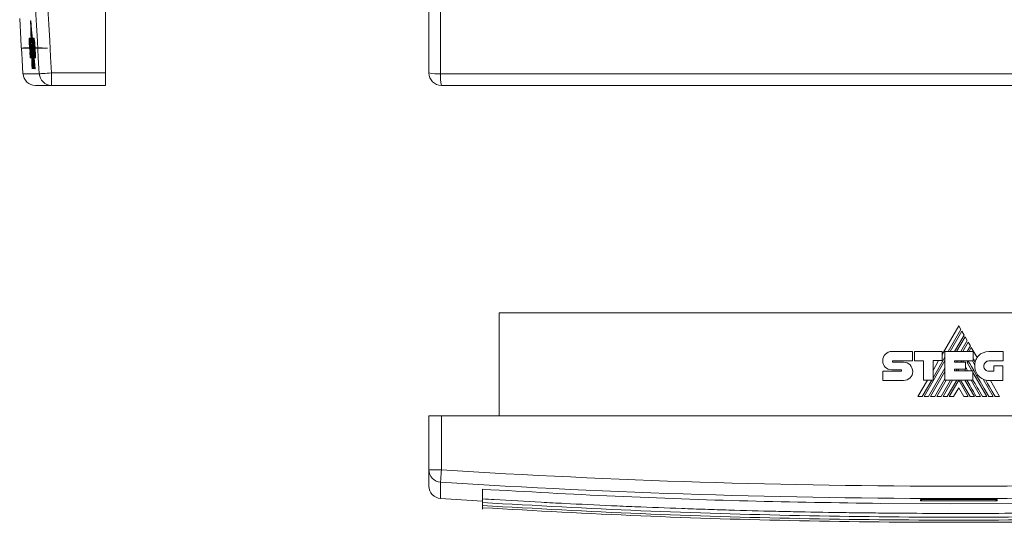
# Model space of a CAD drawing. Header units: millimetres. Extents: x -25 to 447, y -26 to 337.
# Tile 1 of 4: x -20 to 219, y -26 to 96. Entities that reach past the tile are written whole.
import ezdxf

# ---------------------------------------------------------------- set-up
doc = ezdxf.new("R2010")
doc.units = ezdxf.units.MM
doc.linetypes.add('CENTERX2', pattern=[20.32, 12.7, -2.54, 2.54, -2.54])
doc.linetypes.add('PHANTOM', pattern=[12.7, 6.35, -1.27, 1.27, -1.27, 1.27, -1.27])
doc.layers.add('___VS___', color=7, linetype='Continuous', lineweight=15)

msp = doc.modelspace()

# ---------------------------------------------------------------- linework, layer by layer
at = {"color": 7, "linetype": 'Continuous', "lineweight": 15}
for p, q in [((0.97, 83.41), (0.97, 334.41)), ((79.41, 83.41), (79.41, 334.41)), ((82.22, 334.6), (82.22, 83.22)), ((-17.19, 96.08), (-17.24, 96.08)), ((-17.13, 95.46), (-17.18, 95.46)), ((-17.11, 95.18), (-17.16, 95.18)), ((-17.13, 95.18), (-17.13, 95.46)), ((-17.06, 94.56), (-17.11, 94.56)), ((-17.03, 94.29), (-17.08, 94.29)), ((-17.05, 94.29), (-17.06, 94.56)), ((-16.98, 93.67), (-17.03, 93.67)), ((-16.95, 93.39), (-17, 93.39)), ((-17.4, 91.86), (-17.56, 91.86)), ((-17.4, 91.86), (-17.31, 90.33)), ((-17.4, 91.86), (-17.32, 91.86)), ((-17.39, 91.85), (-17.3, 90.33)), ((-17.16, 91.85), (-17.39, 91.85)), ((-17.16, 91.85), (-17.07, 90.35)), ((-17.16, 91.85), (-17.12, 91.85)), ((-16.9, 91.84), (-17.14, 91.84)), ((-16.9, 92.76), (-16.95, 92.76)), ((-16.87, 92.5), (-16.92, 92.5)), ((-16.81, 91.25), (-16.92, 92.5)), ((-16.9, 91.84), (-16.81, 90.32)), ((-16.9, 91.84), (-16.87, 91.84)), ((-16.8, 91.71), (-16.87, 92.5)), ((-16.87, 91.84), (-16.8, 90.68)), ((-16.81, 90.85), (-16.78, 90.1)), ((-16.63, 91.83), (-16.76, 91.83)), ((-16.63, 91.83), (-16.54, 90.3)), ((-16.63, 91.83), (-16.55, 91.83)), ((-16.48, 91.85), (-16.4, 91.85)), ((-16.35, 91.14), (-16.27, 91.14)), ((-17.54, 90.32), (-17.54, 90.32)), ((-17.47, 90.33), (-17.31, 90.33)), ((-17.46, 90.13), (-17.38, 90.13)), ((-17.37, 90.1), (-17.45, 90.1)), ((-17.44, 88.58), (-17.35, 87.07)), ((-17.3, 88.58), (-17.44, 88.58)), ((-17.38, 88.84), (-17.31, 88.84)), ((-17.37, 90.1), (-17.29, 90.1)), ((-17.31, 90.33), (-17.3, 90.33)), ((-17.3, 90.33), (-17.23, 90.33)), ((-17.29, 89.63), (-17.21, 89.63)), ((-17.2, 88.53), (-17.12, 88.53)), ((-17.15, 90.35), (-17.07, 90.35)), ((-17.07, 90.35), (-17.05, 90.35)), ((-17.02, 88.75), (-16.95, 87.49)), ((-16.97, 90.32), (-16.81, 90.32)), ((-16.86, 90.07), (-16.96, 90.07)), ((-16.89, 88.92), (-16.79, 88.92)), ((-16.86, 90.07), (-16.79, 88.92)), ((-16.86, 90.07), (-16.83, 90.07)), ((-16.75, 89.5), (-16.82, 90.32)), ((-16.8, 90.05), (-16.82, 90.05)), ((-16.81, 90.32), (-16.79, 90.32)), ((-16.79, 88.92), (-16.75, 88.92)), ((-16.73, 88.69), (-16.78, 89.27)), ((-16.71, 88.69), (-16.62, 87.13)), ((-16.71, 88.69), (-16.69, 88.69)), ((-16.69, 90.05), (-16.61, 90.05)), ((-16.67, 90.3), (-16.54, 90.3)), ((-16.66, 89.45), (-16.58, 89.45)), ((-16.49, 89.49), (-16.58, 89.49)), ((-16.52, 88.59), (-16.57, 88.59)), ((-16.54, 90.3), (-16.51, 90.3)), ((-16.49, 89.49), (-16.47, 89.49)), ((-16.41, 90.07), (-16.33, 90.07)), ((-16.39, 89.45), (-16.31, 89.45)), ((-16.34, 88.82), (-16.26, 88.82)), ((-16.21, 89.45), (-16.13, 89.45)), ((-17.35, 87.07), (-17.19, 87.07)), ((-17.19, 87.07), (-17.11, 87.07)), ((-17.16, 87.49), (-17.08, 87.49)), ((-17.03, 87.13), (-16.96, 87.13)), ((-16.96, 87.13), (-16.92, 87.13)), ((-16.95, 87.49), (-16.93, 87.49)), ((-16.86, 87.13), (-16.62, 87.13)), ((-16.69, 87.11), (-16.71, 87.11)), ((-16.66, 88.37), (-16.59, 87.13)), ((-16.39, 84.41), (-16.64, 87.13)), ((-16.62, 87.13), (-16.59, 87.13)), ((-16.34, 84.41), (-16.59, 87.13)), ((-16.28, 84.41), (-16.56, 87.36)), ((-16.22, 84.41), (-16.48, 87.13)), ((-16.18, 84.41), (-16.43, 87.06)), ((-16.13, 84.41), (-16.38, 87.06)), ((-16.35, 87.06), (-16.27, 87.06)), ((-16.19, 87.05), (-16.11, 87.05)), ((-16.14, 87.75), (-16.06, 87.75)), ((-16.88, 84.41), (-16.85, 84.41)), ((-16.73, 84.41), (-16.69, 84.41)), ((-16.22, 84.41), (-16.18, 84.41)), ((-16.13, 84.41), (-16.18, 84.41)), ((-12.13, 83.41), (0.97, 83.41)), ((-12.13, 83.41), (-12.13, 80.41)), ((0.97, 83.41), (0.97, 80.41)), ((82.22, 83.22), (333.6, 83.22)), ((-12.13, 80.41), (-16.08, 80.41)), ((0.97, 80.41), (-12.13, 80.41)), ((333.41, 80.41), (82.41, 80.41)), ((96.41, 25.22), (96.41, 0.22)), ((96.41, 25.22), (319.41, 25.22)), ((207.92, 22.07), (203.92, 15.13)), ((208.46, 21.15), (207.92, 22.07)), ((205.38, 15.83), (208.46, 21.15)), ((208.7, 20.74), (205.86, 15.83)), ((206.9, 15.83), (209.22, 19.83)), ((209.45, 19.43), (207.38, 15.83)), ((209.22, 19.83), (208.7, 20.74)), ((209.98, 18.52), (209.45, 19.43)), ((208.42, 15.83), (209.98, 18.52)), ((210.21, 18.11), (208.89, 15.83)), ((209.96, 15.83), (210.75, 17.18)), ((210.75, 17.18), (210.21, 18.11)), ((210.97, 16.79), (210.42, 15.83)), ((212.37, 14.36), (210.97, 16.79)), ((191.69, 15.85), (196.73, 15.85)), ((196.73, 15.85), (196.73, 13.61)), ((197.23, 13.61), (197.23, 15.84)), ((197.23, 15.84), (203.92, 15.84)), ((201.69, 9.42), (204.59, 14.46)), ((203.92, 15.84), (203.92, 13.62)), ((204.59, 8.9), (204.59, 15.83)), ((204.59, 15.83), (211.42, 15.83)), ((211.42, 15.83), (211.42, 13.59)), ((215.24, 15.81), (218.74, 15.81)), ((218.74, 15.81), (218.74, 13.56)), ((191.99, 13.61), (196.73, 13.61)), ((192, 13.26), (194.55, 13.26)), ((199.4, 13.61), (197.23, 13.61)), ((199.4, 8.9), (199.4, 13.61)), ((199.55, 4.9), (204.59, 13.63)), ((203.92, 13.62), (201.69, 13.62)), ((201.69, 8.9), (201.69, 13.62)), ((203.05, 13.62), (201.69, 11.27)), ((206.86, 13.59), (211.42, 13.59)), ((206.86, 13.59), (206.86, 13.22)), ((206.86, 13.22), (209.58, 13.22)), ((207.39, 13.22), (207.6, 13.59)), ((208.45, 13.22), (208.66, 13.59)), ((208.91, 13.22), (209.12, 13.59)), ((209.58, 13.22), (209.58, 11.53)), ((209.96, 13.19), (210.19, 13.59)), ((209.96, 13.19), (211.11, 11.19)), ((211.24, 13.59), (211.83, 12.56)), ((218.74, 13.56), (215.24, 13.56)), ((216.44, 11.04), (216.44, 12.37)), ((216.44, 12.37), (218.66, 12.37)), ((218.66, 12.37), (218.66, 8.8)), ((189.49, 11.03), (193.91, 11.03)), ((193.91, 11.4), (191.7, 11.4)), ((200.6, 4.9), (204.59, 11.82)), ((201.08, 4.9), (204.59, 11)), ((206.86, 11.53), (209.58, 11.53)), ((206.86, 11.53), (206.86, 11.19)), ((206.86, 11.19), (211.38, 11.19)), ((207.27, 11.19), (207.47, 11.53)), ((207.74, 11.19), (207.93, 11.53)), ((209.39, 11.53), (209.59, 11.19)), ((211.38, 8.9), (211.38, 11.19)), ((211.38, 10.72), (214.75, 4.9)), ((215.24, 11.04), (216.44, 11.04)), ((194.55, 8.81), (189.49, 8.81)), ((200.32, 8.9), (198.01, 4.9)), ((199.08, 4.9), (201.39, 8.9)), ((199.4, 8.9), (201.69, 8.9)), ((202.11, 4.9), (204.59, 9.2)), ((202.58, 4.9), (204.9, 8.9)), ((203.63, 4.9), (205.95, 8.9)), ((204.11, 4.9), (206.42, 8.9)), ((204.59, 8.9), (211.38, 8.9)), ((205.15, 4.9), (207.47, 8.9)), ((205.62, 4.9), (207.91, 8.87)), ((210.2, 4.9), (207.91, 8.87)), ((210.68, 4.9), (208.36, 8.9)), ((209.4, 8.9), (211.71, 4.9)), ((210.91, 8.9), (213.23, 4.9)), ((213.83, 9.11), (216.26, 4.9)), ((218.66, 8.8), (215.26, 8.8)), ((217.84, 4.9), (215.59, 8.8)), ((207.91, 7.06), (206.66, 4.9)), ((207.91, 7.06), (209.16, 4.9)), ((79.41, -12.88), (79.41, 0.22)), ((79.41, 0.22), (82.41, 0.22)), ((333.41, 0.22), (82.41, 0.22)), ((82.41, 0.22), (82.41, -12.88)), ((79.41, -12.88), (82.41, -12.88)), ((79.41, -16.83), (79.41, -12.88)), ((92.41, -17.57), (92.41, -19.92)), ((92.41, -19.92), (92.41, -20.82)), ((92.41, -20.82), (92.41, -21.54)), ((198.61, -20.36), (198.61, -20.09)), ((217.21, -20.09), (217.21, -20.36)), ((92.41, -21.54), (92.41, -22.07)), ((92.41, -22.07), (92.41, -22.41))]:
    msp.add_line(p, q, dxfattribs=at)
at = {"color": 7, "linetype": 'CENTERX2', "lineweight": 0}
for p, q in [((-19.35, 89.4), (-13.14, 89.4)), ((-18.95, 89.51), (-14.43, 89.51))]:
    msp.add_line(p, q, dxfattribs=at)
at = {"color": 8, "linetype": 'Continuous', "lineweight": 15}
for p, q in [((-16.61, 88.84), (-16.54, 88.84)), ((-19.08, 83.22), (-15.12, 83.22)), ((82.22, -15.87), (82.22, -19.83))]:
    msp.add_line(p, q, dxfattribs=at)
at = {"color": 7, "linetype": 'Continuous', "lineweight": 15, "flags": 128}
for points in [[(-17.18, 95.46), (-17.19, 95.54), (-17.2, 95.61), (-17.2, 95.69), (-17.21, 95.77), (-17.22, 95.85), (-17.23, 95.93), (-17.23, 96), (-17.24, 96.08)], [(-17.24, 96.08), (-17.22, 95.49), (-17.21, 94.9), (-17.19, 94.32), (-17.17, 93.73), (-17.16, 93.14), (-17.14, 92.55), (-17.12, 91.96), (-17.12, 91.85)], [(-17.13, 95.46), (-17.14, 95.54), (-17.15, 95.61), (-17.15, 95.69), (-17.16, 95.77), (-17.17, 95.85), (-17.18, 95.93), (-17.18, 96), (-17.19, 96.08)], [(-17.08, 91.84), (-17.1, 92.29), (-17.11, 92.75), (-17.12, 93.2), (-17.13, 93.65), (-17.15, 94.1), (-17.16, 94.55), (-17.17, 95.01), (-17.18, 95.46)], [(-17.11, 94.56), (-17.11, 94.64), (-17.12, 94.72), (-17.13, 94.79), (-17.13, 94.87), (-17.14, 94.95), (-17.15, 95.02), (-17.15, 95.1), (-17.16, 95.18)], [(-17.16, 95.18), (-17.15, 94.76), (-17.14, 94.34), (-17.13, 93.93), (-17.11, 93.51), (-17.1, 93.09), (-17.09, 92.68), (-17.08, 92.26), (-17.07, 91.84)], [(-17.06, 94.56), (-17.06, 94.64), (-17.07, 94.72), (-17.08, 94.79), (-17.08, 94.87), (-17.09, 94.95), (-17.1, 95.02), (-17.1, 95.1), (-17.11, 95.18)], [(-17.03, 91.84), (-17.04, 92.18), (-17.05, 92.52), (-17.06, 92.86), (-17.07, 93.2), (-17.08, 93.54), (-17.09, 93.88), (-17.1, 94.22), (-17.11, 94.56)], [(-17.03, 93.67), (-17.03, 93.74), (-17.04, 93.82), (-17.05, 93.9), (-17.06, 93.98), (-17.06, 94.05), (-17.07, 94.13), (-17.08, 94.21), (-17.08, 94.29)], [(-17.08, 94.29), (-17.07, 93.98), (-17.07, 93.68), (-17.06, 93.37), (-17.05, 93.06), (-17.04, 92.76), (-17.03, 92.45), (-17.02, 92.15), (-17.01, 91.84)], [(-16.98, 93.67), (-16.98, 93.74), (-16.99, 93.82), (-17, 93.9), (-17.01, 93.98), (-17.01, 94.05), (-17.02, 94.13), (-17.03, 94.21), (-17.03, 94.29)], [(-16.98, 91.84), (-16.98, 92.07), (-16.99, 92.3), (-17, 92.53), (-17, 92.75), (-17.01, 92.98), (-17.02, 93.21), (-17.02, 93.44), (-17.03, 93.67)], [(-16.95, 92.76), (-16.95, 92.84), (-16.96, 92.92), (-16.97, 93), (-16.98, 93.08), (-16.98, 93.16), (-16.99, 93.24), (-17, 93.31), (-17, 93.39)], [(-17, 93.39), (-17, 93.2), (-16.99, 93), (-16.99, 92.81), (-16.98, 92.62), (-16.98, 92.42), (-16.97, 92.23), (-16.97, 92.04), (-16.96, 91.84)], [(-16.97, 93.39), (-16.97, 93.44), (-16.98, 93.67)], [(-16.9, 92.76), (-16.9, 92.84), (-16.91, 92.92), (-16.92, 93), (-16.93, 93.08), (-16.93, 93.16), (-16.94, 93.24), (-16.95, 93.31), (-16.95, 93.39)], [(-16.92, 91.84), (-16.93, 91.96), (-16.93, 92.07), (-16.93, 92.19), (-16.94, 92.3), (-16.94, 92.42), (-16.94, 92.53), (-16.94, 92.65), (-16.95, 92.76)], [(-16.92, 92.5), (-16.92, 92.41), (-16.92, 92.33), (-16.92, 92.25), (-16.91, 92.17), (-16.91, 92.09), (-16.91, 92.01), (-16.91, 91.92), (-16.91, 91.84)], [(-16.89, 92.5), (-16.89, 92.53), (-16.89, 92.65), (-16.9, 92.76)], [(-16.55, 91.83), (-16.54, 91.64), (-16.53, 91.47)], [(-17.07, 90.35), (-17.07, 90.15), (-17.06, 89.95), (-17.06, 89.75), (-17.05, 89.55), (-17.04, 89.35), (-17.04, 89.15), (-17.03, 88.95), (-17.02, 88.75)], [(-16.95, 87.49), (-16.96, 87.92), (-16.98, 88.34), (-16.99, 88.77), (-17, 89.2), (-17.02, 89.63), (-17.02, 89.87)], [(-16.99, 89.31), (-16.98, 88.87), (-16.95, 88.12), (-16.93, 87.38), (-16.9, 86.64), (-16.88, 85.9), (-16.86, 85.16), (-16.83, 84.41)], [(-16.96, 90.07), (-16.96, 90.1), (-16.96, 90.13), (-16.96, 90.16), (-16.96, 90.19), (-16.97, 90.23), (-16.97, 90.26), (-16.97, 90.29), (-16.97, 90.32)], [(-16.87, 88.69), (-16.88, 88.72), (-16.88, 88.75), (-16.88, 88.78), (-16.88, 88.8), (-16.88, 88.83), (-16.88, 88.86), (-16.89, 88.89), (-16.89, 88.92)], [(-16.86, 90.32), (-16.86, 90.29), (-16.86, 90.26), (-16.86, 90.23), (-16.86, 90.19), (-16.86, 90.16), (-16.86, 90.13), (-16.86, 90.1), (-16.85, 90.07)], [(-16.83, 90.07), (-16.82, 89.97), (-16.82, 89.87), (-16.81, 89.77), (-16.81, 89.67), (-16.8, 89.57), (-16.8, 89.47), (-16.79, 89.37), (-16.78, 89.27)], [(-16.82, 90.05), (-16.82, 90.08), (-16.82, 90.12), (-16.82, 90.15), (-16.82, 90.18), (-16.82, 90.22), (-16.82, 90.25), (-16.82, 90.29), (-16.82, 90.32)], [(-16.69, 88.69), (-16.71, 88.86), (-16.72, 89.03), (-16.74, 89.2), (-16.75, 89.37), (-16.77, 89.54), (-16.79, 89.71), (-16.8, 89.88), (-16.82, 90.05)], [(-16.58, 89.49), (-16.57, 89.38), (-16.56, 89.27), (-16.56, 89.15), (-16.55, 89.04), (-16.54, 88.93), (-16.54, 88.81), (-16.53, 88.7), (-16.52, 88.59)], [(-16.97, 87.13), (-16.96, 86.79), (-16.95, 86.45), (-16.94, 86.11), (-16.93, 85.77), (-16.92, 85.43), (-16.9, 85.09), (-16.89, 84.75), (-16.88, 84.41)], [(-16.85, 84.41), (-16.86, 84.75), (-16.87, 85.09), (-16.88, 85.43), (-16.89, 85.77), (-16.9, 86.11), (-16.91, 86.45), (-16.93, 86.79), (-16.94, 87.13)], [(-16.8, 84.41), (-16.82, 85), (-16.83, 85.59), (-16.85, 86.18), (-16.87, 86.77), (-16.89, 87.36), (-16.91, 87.94), (-16.92, 88.08)], [(-16.88, 87.52), (-16.87, 87.01), (-16.85, 86.49), (-16.83, 85.97), (-16.81, 85.45), (-16.8, 84.93), (-16.78, 84.41)], [(-16.74, 84.41), (-16.76, 84.78), (-16.77, 85.14), (-16.78, 85.51), (-16.79, 85.87), (-16.8, 86.24), (-16.82, 86.6), (-16.83, 86.97), (-16.83, 87.13)], [(-16.82, 87.13), (-16.81, 86.79), (-16.8, 86.45), (-16.78, 86.11), (-16.77, 85.77), (-16.76, 85.43), (-16.75, 85.09), (-16.74, 84.75), (-16.73, 84.41)], [(-16.69, 84.41), (-16.7, 84.75), (-16.72, 85.09), (-16.73, 85.43), (-16.74, 85.77), (-16.75, 86.11), (-16.76, 86.45), (-16.77, 86.79), (-16.78, 87.13)], [(-16.76, 87.13), (-16.75, 86.79), (-16.74, 86.45), (-16.73, 86.11), (-16.72, 85.77), (-16.71, 85.43), (-16.7, 85.09), (-16.69, 84.75), (-16.68, 84.41)], [(-16.64, 84.41), (-16.65, 84.75), (-16.66, 85.09), (-16.67, 85.43), (-16.68, 85.77), (-16.7, 86.11), (-16.71, 86.45), (-16.72, 86.79), (-16.73, 87.13)], [(-16.71, 87.11), (-16.7, 86.78), (-16.69, 86.44), (-16.68, 86.1), (-16.67, 85.76), (-16.66, 85.43), (-16.65, 85.09), (-16.64, 84.75), (-16.62, 84.41)], [(-16.46, 84.41), (-16.49, 84.75), (-16.53, 85.09), (-16.56, 85.43), (-16.59, 85.76), (-16.62, 86.1), (-16.65, 86.44), (-16.68, 86.78), (-16.71, 87.11)], [(-16.7, 87.13), (-16.67, 86.79), (-16.63, 86.45), (-16.6, 86.11), (-16.57, 85.77), (-16.54, 85.43), (-16.51, 85.09), (-16.48, 84.75), (-16.45, 84.41)], [(-16.41, 84.41), (-16.44, 84.75), (-16.47, 85.09), (-16.5, 85.43), (-16.54, 85.77), (-16.57, 86.11), (-16.6, 86.45), (-16.63, 86.79), (-16.66, 87.13)], [(-16.35, 84.41), (-16.39, 84.75), (-16.42, 85.09), (-16.45, 85.43), (-16.48, 85.77), (-16.51, 86.11), (-16.54, 86.45), (-16.57, 86.79), (-16.61, 87.13)], [(-16.3, 84.41), (-16.34, 84.91), (-16.39, 85.4), (-16.44, 85.9), (-16.48, 86.39), (-16.53, 86.89), (-16.57, 87.38), (-16.59, 87.52)], [(-16.29, 87.46), (-16.29, 87.37), (-16.27, 87.06)], [(-16.64, 85.88), (-16.62, 85.7), (-16.6, 85.51), (-16.58, 85.33), (-16.57, 85.15), (-16.55, 84.96), (-16.53, 84.78), (-16.52, 84.6), (-16.5, 84.41)], [(-16.59, 84.41), (-16.59, 84.6), (-16.6, 84.78), (-16.61, 84.96), (-16.61, 85.15), (-16.62, 85.33), (-16.62, 85.51), (-16.63, 85.7), (-16.64, 85.88)], [(-16.54, 84.41), (-16.54, 84.6), (-16.55, 84.78), (-16.56, 84.96), (-16.56, 85.05)], [(-12.13, 83.41), (-12.69, 83.38), (-13.23, 83.34), (-13.73, 83.31), (-14.18, 83.28), (-14.55, 83.26), (-14.84, 83.24), (-15.03, 83.23), (-15.12, 83.22)], [(216.78, 4.9), (216.07, 6.12), (215.41, 7.26), (214.92, 8.1), (214.47, 8.89)], [(82.41, -12.88), (82.38, -13.44), (82.34, -13.98), (82.31, -14.48), (82.28, -14.93), (82.26, -15.3), (82.24, -15.59), (82.23, -15.78), (82.22, -15.87)], [(323.41, -17.57), (306.65, -18.52), (289.88, -19.33), (273.09, -19.98), (256.29, -20.48), (239.49, -20.84), (222.68, -21.04), (205.87, -21.1), (189.06, -21.01)]]:
    msp.add_lwpolyline(points, dxfattribs=at)
at = {"color": 8, "linetype": 'Continuous', "lineweight": 15, "flags": 128}
msp.add_lwpolyline([(217.21, -20.09), (217.15, -20.09), (217.11, -20.08)], dxfattribs=at)
at = {"color": 7, "linetype": 'Continuous', "lineweight": 15}
for centre, radius, start, end in [((1976.97, 208.91), 1996.05, 176.38977, 183.61023), ((1976.97, 208.91), 1993.05, 176.38977, 183.61023), ((1976.97, 208.91), 2000, 183.21818, 183.60309), ((1976.97, 208.91), 1997.54, 183.3599, 183.49516), ((1976.97, 208.91), 1997.72, 183.40297, 183.49486), ((1976.97, 208.91), 1997.64, 183.40274, 183.49499), ((1976.97, 208.91), 1997.04, 183.42822, 183.49807), ((-16.08, 83.41), 3, 183.6031, 270), ((-12.13, 83.41), 3, 183.5417, 269.9479), ((81.55, 94.28), 11.08, 258.8562, 273.4711), ((82.41, 83.41), 3, 180, 270), ((93.28, 82.55), 11.08, 176.5284, 191.1444), ((215.65, 12.39), 3.82, 149.0381, 166.8386), ((215.26, 12.24), 3.44, 174.6401, 270), ((82.41, -12.88), 3, 180.0522, 266.4583), ((207.91, 1976.22), 1993.05, 266.38977, 273.61023), ((207.91, 1976.22), 1996.05, 266.38977, 273.61023), ((82.41, -16.83), 3, 180, 266.3969), ((207.91, 1976.22), 2000, 266.39691, 266.68933), ((207.91, 1976.22), 1996.6, 269.73308, 270.26692), ((207.91, 1976.22), 1996.29, 269.756, 270), ((207.91, 1976.22), 1996.29, 269.756, 270.244), ((207.91, 1976.22), 1996.29, 270, 270.244)]:
    msp.add_arc(centre, radius, start, end, dxfattribs=at)
at = {"color": 8, "linetype": 'Continuous', "lineweight": 15}
msp.add_arc((198.61, -19.79), 0.301, 269.7357, 295.3721, dxfattribs=at)
at = {"color": 7, "linetype": 'Continuous', "lineweight": 15}
for points, knots in [([(-17.56, 91.86), (-17.57, 91.85), (-17.58, 91.82), (-17.59, 91.63), (-17.59, 91.47), (-17.59, 91.41)], [0, 0, 0, 0, 0.370666, 0.785671, 1, 1, 1, 1]), ([(-17.59, 91.41), (-17.58, 91.29), (-17.58, 91.03), (-17.56, 90.64), (-17.55, 90.4), (-17.54, 90.32)], [0, 0, 0, 0, 0.385628, 0.818692, 1, 1, 1, 1]), ([(-16.76, 91.83), (-16.78, 91.8), (-16.8, 91.76), (-16.81, 91.49), (-16.81, 91.29), (-16.81, 91.18)], [0, 0, 0, 0, 0.5126713, 0.7504217, 1, 1, 1, 1]), ([(-16.81, 91.18), (-16.81, 91.16), (-16.81, 91.11), (-16.81, 90.99), (-16.81, 90.9), (-16.81, 90.85)], [0, 0, 0, 0, 0.250953, 0.501927, 1, 1, 1, 1]), ([(-16.48, 91.85), (-16.49, 91.83), (-16.52, 91.79), (-16.53, 91.5), (-16.53, 91.23), (-16.53, 91.14)], [0, 0, 0, 0, 0.369199, 0.784409, 1, 1, 1, 1]), ([(-16.53, 91.14), (-16.53, 90.96), (-16.53, 90.56), (-16.5, 89.94), (-16.48, 89.56), (-16.47, 89.45)], [0, 0, 0, 0, 0.3861608, 0.8169095, 1, 1, 1, 1]), ([(-16.35, 91.14), (-16.36, 91.29), (-16.41, 91.62), (-16.45, 91.82), (-16.47, 91.84), (-16.48, 91.85)], [0, 0, 0, 0, 0.369184, 0.80164, 1, 1, 1, 1]), ([(-16.4, 91.85), (-16.39, 91.83), (-16.36, 91.79), (-16.31, 91.5), (-16.28, 91.23), (-16.27, 91.14)], [0, 0, 0, 0, 0.36947, 0.784905, 1, 1, 1, 1]), ([(-16.21, 89.45), (-16.22, 89.69), (-16.25, 90.2), (-16.31, 90.78), (-16.34, 91.06), (-16.35, 91.14)], [0, 0, 0, 0, 0.384267, 0.826245, 1, 1, 1, 1]), ([(-16.27, 91.14), (-16.25, 90.96), (-16.2, 90.56), (-16.16, 89.94), (-16.13, 89.56), (-16.13, 89.45)], [0, 0, 0, 0, 0.3844402, 0.8190588, 1, 1, 1, 1]), ([(-17.54, 90.32), (-17.53, 90.12), (-17.51, 89.83), (-17.48, 89.48), (-17.47, 89.33), (-17.46, 89.26)], [0, 0, 0, 0, 0.506572, 0.74718, 1, 1, 1, 1]), ([(-17.47, 90.3), (-17.47, 90.31), (-17.47, 90.32), (-17.47, 90.33), (-17.47, 90.33), (-17.47, 90.33)], [0, 0, 0, 0, 0.517351, 0.750671, 1, 1, 1, 1]), ([(-17.46, 90.2), (-17.46, 90.22), (-17.46, 90.24), (-17.47, 90.28), (-17.47, 90.29), (-17.47, 90.3)], [0, 0, 0, 0, 0.456418, 0.723381, 1, 1, 1, 1]), ([(-17.46, 90.13), (-17.46, 90.13), (-17.46, 90.15), (-17.46, 90.18), (-17.46, 90.2), (-17.46, 90.2)], [0, 0, 0, 0, 0.390832, 0.832316, 1, 1, 1, 1]), ([(-17.45, 90.1), (-17.45, 90.1), (-17.45, 90.1), (-17.45, 90.11), (-17.46, 90.12), (-17.46, 90.13)], [0, 0, 0, 0, 0.367794, 0.768038, 1, 1, 1, 1]), ([(-17.46, 89.26), (-17.45, 89.16), (-17.42, 88.94), (-17.4, 88.85), (-17.39, 88.84), (-17.38, 88.84)], [0, 0, 0, 0, 0.395579, 0.868837, 1, 1, 1, 1]), ([(-17.38, 90.2), (-17.38, 90.19), (-17.38, 90.17), (-17.38, 90.14), (-17.38, 90.13), (-17.38, 90.13)], [0, 0, 0, 0, 0.391053, 0.828175, 1, 1, 1, 1]), ([(-17.29, 89.63), (-17.3, 89.73), (-17.33, 89.94), (-17.35, 90.08), (-17.37, 90.09), (-17.37, 90.1)], [0, 0, 0, 0, 0.364199, 0.801137, 1, 1, 1, 1]), ([(-17.31, 88.84), (-17.31, 88.83), (-17.31, 88.83), (-17.31, 88.82), (-17.31, 88.8), (-17.31, 88.8)], [0, 0, 0, 0, 0.346485, 0.740865, 1, 1, 1, 1]), ([(-17.31, 88.8), (-17.31, 88.79), (-17.31, 88.76), (-17.3, 88.72), (-17.3, 88.7), (-17.3, 88.7)], [0, 0, 0, 0, 0.44587, 0.931895, 1, 1, 1, 1]), ([(-17.3, 88.7), (-17.3, 88.69), (-17.3, 88.66), (-17.3, 88.63), (-17.3, 88.62), (-17.3, 88.61)], [0, 0, 0, 0, 0.401024, 0.870097, 1, 1, 1, 1]), ([(-17.3, 88.61), (-17.3, 88.61), (-17.3, 88.59), (-17.3, 88.58), (-17.3, 88.58), (-17.3, 88.58)], [0, 0, 0, 0, 0.356245, 0.786773, 1, 1, 1, 1]), ([(-17.29, 90.1), (-17.28, 90.08), (-17.27, 90.06), (-17.24, 89.87), (-17.22, 89.7), (-17.21, 89.63)], [0, 0, 0, 0, 0.364825, 0.766396, 1, 1, 1, 1]), ([(-17.2, 88.53), (-17.21, 88.69), (-17.24, 89.03), (-17.27, 89.4), (-17.29, 89.58), (-17.29, 89.63)], [0, 0, 0, 0, 0.392465, 0.836863, 1, 1, 1, 1]), ([(-17.21, 89.63), (-17.2, 89.51), (-17.17, 89.24), (-17.14, 88.84), (-17.13, 88.59), (-17.12, 88.53)], [0, 0, 0, 0, 0.392562, 0.834415, 1, 1, 1, 1]), ([(-17.16, 87.49), (-17.16, 87.6), (-17.17, 87.82), (-17.19, 88.2), (-17.2, 88.44), (-17.2, 88.53)], [0, 0, 0, 0, 0.363571, 0.775299, 1, 1, 1, 1]), ([(-17.12, 88.53), (-17.12, 88.39), (-17.1, 88.08), (-17.09, 87.73), (-17.08, 87.55), (-17.08, 87.49)], [0, 0, 0, 0, 0.363112, 0.799635, 1, 1, 1, 1]), ([(-16.78, 90.1), (-16.78, 90.06), (-16.77, 89.98), (-16.76, 89.82), (-16.76, 89.7), (-16.75, 89.62)], [0, 0, 0, 0, 0.255482, 0.510932, 1, 1, 1, 1]), ([(-16.75, 89.62), (-16.74, 89.36), (-16.71, 88.83), (-16.64, 88.09), (-16.58, 87.51), (-16.52, 87.13), (-16.49, 87.09), (-16.47, 87.06)], [0, 0, 0, 0, 0.202825, 0.405685, 0.608935, 0.812392, 1, 1, 1, 1]), ([(-16.69, 90.05), (-16.69, 90.1), (-16.69, 90.22), (-16.68, 90.29), (-16.67, 90.3), (-16.67, 90.3)], [0, 0, 0, 0, 0.36963, 0.797497, 1, 1, 1, 1]), ([(-16.66, 89.45), (-16.67, 89.53), (-16.68, 89.72), (-16.69, 89.92), (-16.69, 90.02), (-16.69, 90.05)], [0, 0, 0, 0, 0.385139, 0.829593, 1, 1, 1, 1]), ([(-16.61, 88.84), (-16.62, 88.9), (-16.64, 89.05), (-16.65, 89.27), (-16.66, 89.41), (-16.66, 89.45)], [0, 0, 0, 0, 0.385983, 0.816192, 1, 1, 1, 1]), ([(-16.59, 90.3), (-16.59, 90.29), (-16.6, 90.28), (-16.61, 90.18), (-16.61, 90.08), (-16.61, 90.05)], [0, 0, 0, 0, 0.369787, 0.786576, 1, 1, 1, 1]), ([(-16.61, 90.05), (-16.61, 89.98), (-16.6, 89.84), (-16.59, 89.62), (-16.59, 89.49), (-16.58, 89.45)], [0, 0, 0, 0, 0.385487, 0.814479, 1, 1, 1, 1]), ([(-16.57, 88.59), (-16.57, 88.59), (-16.58, 88.61), (-16.6, 88.71), (-16.61, 88.8), (-16.61, 88.84)], [0, 0, 0, 0, 0.367032, 0.782877, 1, 1, 1, 1]), ([(-16.47, 89.45), (-16.46, 89.21), (-16.42, 88.69), (-16.37, 88.12), (-16.34, 87.83), (-16.33, 87.75)], [0, 0, 0, 0, 0.383892, 0.828114, 1, 1, 1, 1]), ([(-16.39, 90.33), (-16.4, 90.32), (-16.41, 90.3), (-16.41, 90.2), (-16.41, 90.1), (-16.41, 90.07)], [0, 0, 0, 0, 0.367696, 0.782999, 1, 1, 1, 1]), ([(-16.41, 90.07), (-16.41, 90), (-16.41, 89.85), (-16.4, 89.63), (-16.39, 89.49), (-16.39, 89.45)], [0, 0, 0, 0, 0.38751, 0.816475, 1, 1, 1, 1]), ([(-16.34, 90.07), (-16.35, 90.12), (-16.36, 90.24), (-16.38, 90.32), (-16.39, 90.32), (-16.39, 90.33)], [0, 0, 0, 0, 0.36923, 0.8023, 1, 1, 1, 1]), ([(-16.39, 89.45), (-16.38, 89.36), (-16.37, 89.17), (-16.35, 88.96), (-16.34, 88.85), (-16.34, 88.82)], [0, 0, 0, 0, 0.386303, 0.83407, 1, 1, 1, 1]), ([(-16.29, 89.45), (-16.3, 89.53), (-16.31, 89.72), (-16.33, 89.93), (-16.34, 90.04), (-16.34, 90.07)], [0, 0, 0, 0, 0.384469, 0.826382, 1, 1, 1, 1]), ([(-16.34, 88.82), (-16.33, 88.77), (-16.31, 88.65), (-16.3, 88.58), (-16.29, 88.57), (-16.29, 88.57)], [0, 0, 0, 0, 0.3666151, 0.7965529, 1, 1, 1, 1]), ([(-16.27, 88.82), (-16.27, 88.89), (-16.27, 89.04), (-16.28, 89.26), (-16.29, 89.4), (-16.29, 89.45)], [0, 0, 0, 0, 0.38554, 0.816364, 1, 1, 1, 1]), ([(-16.29, 88.57), (-16.28, 88.57), (-16.27, 88.59), (-16.27, 88.7), (-16.27, 88.79), (-16.27, 88.82)], [0, 0, 0, 0, 0.370377, 0.785414, 1, 1, 1, 1]), ([(-16.14, 87.75), (-16.15, 87.94), (-16.15, 88.34), (-16.18, 88.95), (-16.2, 89.33), (-16.21, 89.45)], [0, 0, 0, 0, 0.384239, 0.814411, 1, 1, 1, 1]), ([(-16.13, 89.45), (-16.11, 89.21), (-16.08, 88.69), (-16.07, 88.12), (-16.06, 87.84), (-16.06, 87.75)], [0, 0, 0, 0, 0.383985, 0.825721, 1, 1, 1, 1]), ([(-17.19, 87.07), (-17.18, 87.08), (-17.17, 87.11), (-17.16, 87.29), (-17.16, 87.45), (-17.16, 87.49)], [0, 0, 0, 0, 0.385593, 0.845322, 1, 1, 1, 1]), ([(-17.08, 87.49), (-17.08, 87.4), (-17.08, 87.2), (-17.09, 87.08), (-17.1, 87.07), (-17.11, 87.07)], [0, 0, 0, 0, 0.386433, 0.803803, 1, 1, 1, 1]), ([(-16.33, 87.75), (-16.31, 87.6), (-16.27, 87.28), (-16.23, 87.08), (-16.2, 87.06), (-16.19, 87.05)], [0, 0, 0, 0, 0.368782, 0.799228, 1, 1, 1, 1]), ([(-16.19, 87.05), (-16.18, 87.07), (-16.16, 87.11), (-16.14, 87.4), (-16.14, 87.67), (-16.14, 87.75)], [0, 0, 0, 0, 0.3709529, 0.7882192, 1, 1, 1, 1]), ([(-16.06, 87.75), (-16.06, 87.6), (-16.07, 87.28), (-16.09, 87.08), (-16.11, 87.06), (-16.11, 87.05)], [0, 0, 0, 0, 0.3707678, 0.799142, 1, 1, 1, 1]), ([(189.06, -21.01), (178.3, -20.85), (156.79, -20.53), (124.56, -19.38), (103.13, -18.18), (92.41, -17.57)], [0, 0, 0, 0, 0.3335195, 0.6667875, 1, 1, 1, 1]), ([(92.41, -19.92), (93.36, -19.97), (98.09, -20.26), (104.72, -20.64), (114.19, -21.13), (121.78, -21.49), (131.26, -21.9), (138.85, -22.2), (146.44, -22.45), (154.03, -22.69), (161.63, -22.89), (171.12, -23.1), (178.72, -23.23), (186.32, -23.33), (193.92, -23.4), (201.52, -23.44), (211.02, -23.45), (220.52, -23.42), (231.92, -23.31), (243.31, -23.13), (254.71, -22.88), (266.1, -22.57), (277.49, -22.18), (288.87, -21.73), (304.18, -21.03), (315.69, -20.36), (323.41, -19.92)], [0, 0, 0, 0, 0.012322, 0.061612, 0.086257, 0.135547, 0.160191, 0.209481, 0.234126, 0.258771, 0.30806, 0.332705, 0.381995, 0.40664, 0.431284, 0.480574, 0.505219, 0.554509, 0.603798, 0.653088, 0.702378, 0.751668, 0.800957, 0.850247, 0.899537, 1, 1, 1, 1]), ([(92.41, -20.82), (105.21, -21.53), (130.81, -22.95), (169.33, -24.08), (207.91, -24.49), (246.49, -24.08), (285.01, -22.95), (310.61, -21.53), (323.41, -20.82)], [0, 0, 0, 0, 0.166484, 0.3331043, 0.5, 0.6668972, 0.8335175, 1, 1, 1, 1]), ([(198.61, -20.09), (198.61, -20.09), (198.62, -20.08), (198.72, -20.07), (198.9, -20.06), (199.14, -20.05), (199.32, -20.05), (199.41, -20.05)], [0, 0, 0, 0, 0.142629, 0.357313, 0.571638, 0.785819, 1, 1, 1, 1]), ([(198.91, -20.06), (198.91, -20.1), (198.9, -20.16), (198.85, -20.25), (198.77, -20.32), (198.69, -20.36), (198.63, -20.36), (198.61, -20.36)], [0, 0, 0, 0, 0.214519, 0.429041, 0.643405, 0.857412, 1, 1, 1, 1]), ([(198.7, -20.07), (198.7, -20.07), (198.7, -20.08), (198.73, -20.07), (198.79, -20.06), (198.94, -20.06), (199.16, -20.05), (199.36, -20.05), (199.46, -20.05), (199.48, -20.05)], [0, 0, 0, 0, 0.024751, 0.10858, 0.250124, 0.453772, 0.701341, 0.96549, 1, 1, 1, 1]), ([(216.41, -20.05), (216.5, -20.05), (216.68, -20.05), (216.91, -20.06), (217.05, -20.07), (217.11, -20.07), (217.12, -20.07), (217.12, -20.07)], [0, 0, 0, 0, 0.263579, 0.549385, 0.789168, 0.931211, 1, 1, 1, 1]), ([(216.41, -20.05), (216.47, -20.05), (216.62, -20.05), (216.84, -20.05), (217.05, -20.06), (217.19, -20.08), (217.2, -20.09), (217.21, -20.09)], [0, 0, 0, 0, 0.140132, 0.354703, 0.569665, 0.784838, 1, 1, 1, 1]), ([(217.21, -20.36), (217.18, -20.36), (217.11, -20.35), (217.02, -20.3), (216.95, -20.23), (216.92, -20.14), (216.91, -20.09), (216.91, -20.06)], [0, 0, 0, 0, 0.213615, 0.427208, 0.640969, 0.855073, 1, 1, 1, 1]), ([(92.41, -21.54), (105.21, -22.25), (130.81, -23.67), (169.33, -24.8), (207.91, -25.21), (246.49, -24.8), (285.01, -23.67), (310.61, -22.25), (323.41, -21.54)], [0, 0, 0, 0, 0.166484, 0.3331043, 0.5, 0.6668972, 0.8335175, 1, 1, 1, 1]), ([(92.41, -22.07), (105.21, -22.78), (130.81, -24.2), (169.33, -25.33), (207.91, -25.74), (246.49, -25.33), (285.01, -24.2), (310.61, -22.78), (323.41, -22.07)], [0, 0, 0, 0, 0.166484, 0.3331043, 0.5, 0.6668972, 0.8335175, 1, 1, 1, 1])]:
    msp.add_open_spline(points, degree=3, knots=knots, dxfattribs=at)
for points in [[(189.49, 13.59), (189.49, 14.21), (189.74, 14.78), (190.14, 15.19)], [(190.14, 15.19), (190.54, 15.6), (191.09, 15.85), (191.69, 15.85)], [(212.37, 14.36), (212.49, 14.54), (212.62, 14.71), (212.77, 14.86)], [(212.77, 14.86), (213.34, 15.45), (214.16, 15.81), (215.24, 15.81)], [(190.07, 12.03), (189.7, 12.39), (189.48, 12.91), (189.49, 13.59)], [(191.7, 11.4), (191.06, 11.42), (190.48, 11.63), (190.07, 12.03)], [(191.9, 13.56), (191.87, 13.52), (191.85, 13.47), (191.85, 13.41)], [(191.85, 13.41), (191.85, 13.37), (191.87, 13.33), (191.89, 13.3)], [(191.89, 13.3), (191.92, 13.27), (191.96, 13.26), (192, 13.26)], [(191.99, 13.61), (191.95, 13.61), (191.92, 13.59), (191.9, 13.56)], [(194.55, 13.26), (195.16, 13.26), (195.71, 12.99), (196.11, 12.58)], [(196.11, 12.58), (196.51, 12.16), (196.76, 11.58), (196.76, 10.95)], [(210.07, 11.19), (209.86, 11.56), (209.69, 11.85), (209.58, 12.05)], [(215.23, 4.9), (212.02, 10.42), (210.35, 13.32), (210.2, 13.59)], [(211.93, 13.26), (211.73, 13.61), (211.56, 13.9), (211.42, 14.14)], [(211.83, 12.56), (211.85, 12.8), (211.88, 13.04), (211.93, 13.26)], [(214.38, 13.19), (214.15, 12.96), (214.02, 12.65), (214.02, 12.3)], [(214.02, 12.3), (214.02, 11.95), (214.15, 11.63), (214.38, 11.41)], [(215.24, 13.56), (214.9, 13.56), (214.6, 13.42), (214.38, 13.19)], [(194.01, 11.35), (193.99, 11.38), (193.95, 11.4), (193.91, 11.4)], [(193.91, 11.03), (193.96, 11.03), (193.99, 11.05), (194.02, 11.08)], [(194.07, 11.2), (194.07, 11.26), (194.05, 11.31), (194.01, 11.35)], [(194.02, 11.08), (194.05, 11.11), (194.07, 11.15), (194.07, 11.2)], [(196.76, 10.95), (196.76, 10.34), (196.52, 9.81), (196.13, 9.43)], [(214.38, 11.41), (214.6, 11.18), (214.9, 11.04), (215.24, 11.04)], [(196.13, 9.43), (195.72, 9.04), (195.17, 8.81), (194.55, 8.81)], [(212.19, 4.9), (211.22, 6.58), (210.44, 7.92), (209.87, 8.9)], [(213.7, 4.9), (212.78, 6.49), (212.01, 7.83), (211.38, 8.91)]]:
    msp.add_open_spline(points, degree=3, dxfattribs=at)
at = {"layer": '___VS___', "linetype": 'PHANTOM'}
for p, q in [((189.49, 11.03), (189.49, 8.81)), ((198.01, 4.9), (199.08, 4.9)), ((199.55, 4.9), (200.6, 4.9)), ((201.08, 4.9), (202.11, 4.9)), ((202.58, 4.9), (203.63, 4.9)), ((204.11, 4.9), (205.15, 4.9)), ((205.62, 4.9), (206.66, 4.9)), ((209.16, 4.9), (210.2, 4.9)), ((210.68, 4.9), (211.71, 4.9)), ((212.19, 4.9), (213.23, 4.9)), ((213.7, 4.9), (214.75, 4.9)), ((215.23, 4.9), (216.26, 4.9)), ((216.78, 4.9), (217.84, 4.9))]:
    msp.add_line(p, q, dxfattribs=at)

doc.saveas('drawing.dxf')
